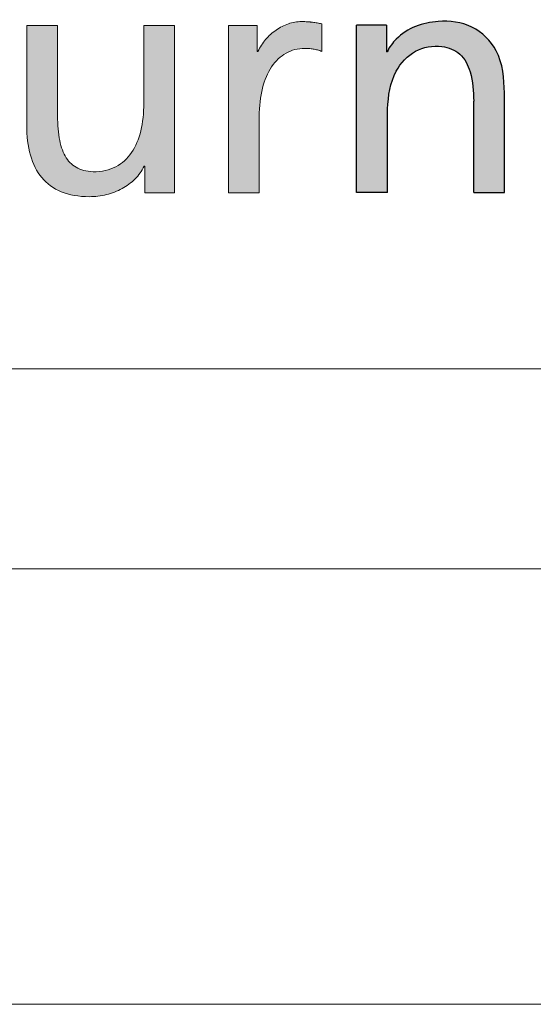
# Paper-space layout 'Hoja2' of a CAD drawing. Header units: millimetres. Extents: x 195 to 7681, y 65 to 5395.
# Tile 3 of 13: x 5323 to 5400, y 65 to 212. Entities that reach past the tile are written whole.
import ezdxf

# ---------------------------------------------------------------- set-up
doc = ezdxf.new("R2010")
doc.units = ezdxf.units.MM
doc.layers.add('FORMAT', color=7, linetype='Continuous')

# ---------------------------------------------------------------- blocks, each defined once
blk = doc.blocks.new('LOGO_sombreado')
at = {"linetype": 'Continuous', "ltscale": 13}
h = blk.add_hatch(color=7, dxfattribs=at)
edge = h.paths.add_edge_path(flags=0)
edge.add_line((116.0689496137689, 51.50508116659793), (115.3752857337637, 51.63705798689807))
edge.add_spline(control_points=[(115.3752857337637, 51.63705798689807), (115.1529676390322, 51.67790795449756), (114.9330062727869, 51.71561561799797), (114.7004756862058, 51.74546751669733)], knot_values=[22.13241778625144, 22.13241778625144, 22.13241778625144, 22.13241778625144, 23.13241778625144, 23.13241778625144, 23.13241778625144, 23.13241778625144], weights=[1, 1, 1, 1], degree=3, periodic=0)
edge.add_arc((113.2187804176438, 40.30275073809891), 11.53824892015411, 82.62193393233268, 86.3613748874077)
edge.add_spline(control_points=[(113.9510358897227, 51.81774053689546), (113.6792264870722, 51.83502321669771), (113.3799219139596, 51.84445013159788), (113.0374106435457, 51.84445013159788), (112.3751698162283, 51.84445013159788), (111.713714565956, 51.72818483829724), (111.0742554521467, 51.51293693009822)], knot_values=[0.06526555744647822, 0.06526555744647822, 0.06526555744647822, 0.06526555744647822, 1.065265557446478, 1.065265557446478, 1.065265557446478, 2.065265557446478, 2.065265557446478, 2.065265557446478, 2.065265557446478], weights=[1, 1, 1, 1, 1, 1, 1], degree=3, periodic=0)
edge.add_spline(control_points=[(111.0742554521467, 51.51293693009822), (110.4355819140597, 51.2976890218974), (109.8189045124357, 50.98502965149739), (109.2462193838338, 50.59067034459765)], knot_values=[2.065265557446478, 2.065265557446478, 2.065265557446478, 2.065265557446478, 3.065265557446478, 3.065265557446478, 3.065265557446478, 3.065265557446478], weights=[1, 1, 1, 1], degree=3, periodic=0)
edge.add_spline(control_points=[(109.2462193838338, 50.59067034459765), (108.6735342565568, 50.19631103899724), (108.146412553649, 49.72025179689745), (107.6852792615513, 49.1829176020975)], knot_values=[3.065265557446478, 3.065265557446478, 3.065265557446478, 3.065265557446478, 4.065265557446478, 4.065265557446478, 4.065265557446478, 4.065265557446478], weights=[1, 1, 1, 1], degree=3, periodic=0)
edge.add_spline(control_points=[(107.6852792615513, 49.1829176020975), (107.2241459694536, 48.6424411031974), (106.8297866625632, 48.04068965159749), (106.5241974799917, 47.39180362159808)], knot_values=[4.065265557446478, 4.065265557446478, 4.065265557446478, 4.065265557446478, 5.065265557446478, 5.065265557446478, 5.065265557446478, 5.065265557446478], weights=[1, 1, 1, 1], degree=3, periodic=0)
edge.add_line((106.5241974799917, 47.39180362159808), (106.4307138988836, 47.39180362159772))
edge.add_line((106.4307138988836, 47.39180362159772), (106.4307138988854, 51.261541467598))
edge.add_line((106.4307138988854, 51.261541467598), (104.2782348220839, 51.26155251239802))
edge.add_line((104.2782348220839, 51.26155251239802), (102.1257557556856, 51.26155251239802))
edge.add_line((102.1257557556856, 51.26155251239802), (102.1257557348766, 48.14130053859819))
edge.add_line((102.1257557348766, 48.14130053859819), (102.1257557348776, 26.29436631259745))
edge.add_line((102.1257557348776, 26.29436631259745), (106.7221627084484, 26.29436631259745))
edge.add_spline(control_points=[(106.7221627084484, 26.29436631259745), (106.7221627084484, 30.08032039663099), (106.7221627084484, 33.86627448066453), (106.7221627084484, 37.65222856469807), (106.7221627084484, 39.21866772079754), (106.890276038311, 40.63898968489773), (107.2068632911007, 41.88648485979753)], knot_values=[12.06526555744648, 12.06526555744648, 12.06526555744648, 12.06526555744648, 13.06526555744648, 13.06526555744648, 13.06526555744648, 14.06526555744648, 14.06526555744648, 14.06526555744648, 14.06526555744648], weights=[1, 1, 1, 1, 1, 1, 1], degree=3, periodic=0)
edge.add_spline(control_points=[(107.2068632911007, 41.88648485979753), (107.5234505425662, 43.13555118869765), (107.9885117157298, 44.21336188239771), (108.5816218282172, 45.09477849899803)], knot_values=[14.06526555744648, 14.06526555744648, 14.06526555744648, 14.06526555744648, 15.06526555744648, 15.06526555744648, 15.06526555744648, 15.06526555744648], weights=[1, 1, 1, 1], degree=3, periodic=0)
edge.add_spline(control_points=[(108.5816218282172, 45.09477849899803), (109.1747319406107, 45.97619511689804), (109.8974621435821, 46.66278880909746), (110.7286018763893, 47.12784998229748)], knot_values=[15.06526555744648, 15.06526555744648, 15.06526555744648, 15.06526555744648, 16.06526555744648, 16.06526555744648, 16.06526555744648, 16.06526555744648], weights=[1, 1, 1, 1], degree=3, periodic=0)
edge.add_spline(control_points=[(110.7286018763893, 47.12784998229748), (111.5597416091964, 47.59291115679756), (112.5008620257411, 47.83801096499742), (113.5299669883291, 47.83801096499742)], knot_values=[16.06526555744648, 16.06526555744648, 16.06526555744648, 16.06526555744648, 17.06526555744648, 17.06526555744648, 17.06526555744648, 17.06526555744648], weights=[1, 1, 1, 1], degree=3, periodic=0)
edge.add_arc((113.5303326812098, 38.76491481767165), 9.073096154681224, 86.15477002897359, 90.00230931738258, ccw=False)
edge.add_spline(control_points=[(114.1387886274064, 47.81758598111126), (114.3485375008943, 47.80344560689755), (114.5637854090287, 47.78144947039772), (114.7806044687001, 47.74688411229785)], knot_values=[17.13241778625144, 17.13241778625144, 17.13241778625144, 17.13241778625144, 18.13241778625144, 18.13241778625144, 18.13241778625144, 18.13241778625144], weights=[1, 1, 1, 1], degree=3, periodic=0)
edge.add_spline(control_points=[(114.7806044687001, 47.74688411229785), (114.9974235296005, 47.71231875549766), (115.2150281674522, 47.66832648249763), (115.4310616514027, 47.61019383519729)], knot_values=[18.13241778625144, 18.13241778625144, 18.13241778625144, 18.13241778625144, 19.13241778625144, 19.13241778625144, 19.13241778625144, 19.13241778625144], weights=[1, 1, 1, 1], degree=3, periodic=0)
edge.add_spline(control_points=[(115.4310616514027, 47.61019383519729), (115.6470951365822, 47.55206118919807), (115.8615574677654, 47.47978816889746), (116.0689496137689, 47.39180362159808)], knot_values=[19.13241778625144, 19.13241778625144, 19.13241778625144, 19.13241778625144, 20.13241778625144, 20.13241778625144, 20.13241778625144, 20.13241778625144], weights=[1, 1, 1, 1], degree=3, periodic=0)
edge.add_line((116.0689496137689, 47.39180362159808), (116.0689496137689, 51.50508116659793))
h = blk.add_hatch(color=7, dxfattribs=at)
edge = h.paths.add_edge_path(flags=0)
edge.add_line((121.2601644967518, 26.33376290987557), (121.2601644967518, 51.30094910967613))
edge.add_line((121.2601644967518, 51.30094910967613), (125.7088831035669, 51.30094910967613))
edge.add_line((125.7088831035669, 51.30094910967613), (125.7088831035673, 47.33694239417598))
edge.add_line((125.7088831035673, 47.33694239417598), (125.8133647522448, 47.33694239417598))
edge.add_spline(control_points=[(125.8133647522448, 47.33694239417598), (126.1542595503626, 48.04377042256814), (127.3079975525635, 49.6240964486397), (130.0006796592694, 51.32999914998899), (133.9593269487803, 52.13007968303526), (138.6921699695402, 51.57081683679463), (142.9545246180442, 47.35612785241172), (143.279299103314, 43.31349439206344), (143.3348174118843, 41.20944719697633)], knot_values=[0, 0, 0, 0, 0.0909934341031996, 0.223660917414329, 0.3583034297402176, 0.5553499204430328, 0.7505858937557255, 1, 1, 1, 1], weights=[1, 1, 1, 1, 1, 1, 1, 1, 1], degree=3, periodic=0)
edge.add_line((143.3348174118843, 41.20944719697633), (143.3348587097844, 26.3337742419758))
edge.add_line((143.3348587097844, 26.3337742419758), (138.738451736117, 26.33377424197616))
edge.add_line((138.738451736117, 26.33377424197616), (138.7317492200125, 39.97137894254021))
edge.add_spline(control_points=[(138.7317492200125, 39.9713789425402), (138.6925555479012, 41.44427136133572), (138.5788339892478, 43.93278841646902), (136.9634677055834, 47.26144855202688), (133.6347204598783, 48.47931085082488), (129.7962818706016, 47.80365293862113), (126.4377184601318, 44.1542334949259), (125.9872275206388, 40.72894352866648), (125.8748993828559, 38.81735600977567)], knot_values=[0, 0, 0, 0, 0.1816831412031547, 0.307789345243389, 0.4266513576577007, 0.5910784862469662, 0.7607325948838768, 1, 1, 1, 1], weights=[1, 1, 1, 1, 1, 1, 1, 1, 1], degree=3, periodic=0)
edge.add_line((125.8748993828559, 38.81735600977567), (125.8557858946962, 26.33376290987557))
edge.add_line((125.8557858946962, 26.33376290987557), (121.2601644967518, 26.33376290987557))
h = blk.add_hatch(color=7, dxfattribs=at)
edge = h.paths.add_edge_path(flags=0)
edge.add_spline(control_points=[(74.27471891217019, 28.54897031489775), (75.03908465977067, 27.62984603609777), (76.00534351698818, 26.91811390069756), (77.18449355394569, 26.43734120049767)], knot_values=[55, 55, 55, 55, 56, 56, 56, 56], weights=[1, 1, 1, 1], degree=3, periodic=0)
edge.add_spline(control_points=[(77.18449355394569, 26.43734120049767), (78.36364359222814, 25.95656850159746), (79.75489923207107, 25.70518408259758), (81.37004411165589, 25.70518408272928)], knot_values=[56, 56, 56, 56, 57, 57, 57, 57], weights=[1, 1, 1, 1], degree=3, periodic=0)
edge.add_arc((81.37250021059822, 36.34318155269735), 10.63799775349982, 269.9867715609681, 283.8903671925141)
edge.add_spline(control_points=[(83.92630941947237, 26.01627229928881), (84.75037897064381, 26.22209329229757), (85.53674085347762, 26.5237545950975), (86.25632875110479, 26.916542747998)], knot_values=[0, 0, 0, 0, 1, 1, 1, 1], weights=[1, 1, 1, 1], degree=3, periodic=0)
edge.add_spline(control_points=[(86.25632875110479, 26.916542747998), (86.97591664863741, 27.30775974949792), (87.6295161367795, 27.78696129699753), (88.1888464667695, 28.34786277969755)], knot_values=[1, 1, 1, 1, 2, 2, 2, 2], weights=[1, 1, 1, 1], degree=3, periodic=0)
edge.add_spline(control_points=[(88.1888464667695, 28.34786277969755), (88.74817679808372, 28.9071931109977), (89.21323797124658, 29.54665222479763), (89.55574924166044, 30.25838436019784)], knot_values=[2, 2, 2, 2, 3, 3, 3, 3], weights=[1, 1, 1, 1], degree=3, periodic=0)
edge.add_line((89.55574924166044, 30.25838436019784), (89.64923282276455, 30.25838436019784))
edge.add_line((89.64923282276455, 30.25838436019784), (89.649232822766, 26.29437764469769))
edge.add_line((89.649232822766, 26.29437764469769), (91.87319934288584, 26.29436631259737))
edge.add_line((91.87319934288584, 26.29436631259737), (94.09795142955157, 26.29436631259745))
edge.add_line((94.09795142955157, 26.29436631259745), (94.09795145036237, 29.41461828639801))
edge.add_line((94.09795145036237, 29.41461828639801), (94.09795145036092, 51.26155251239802))
edge.add_line((94.09795145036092, 51.26155251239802), (89.50233005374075, 51.26155251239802))
edge.add_line((89.50233005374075, 51.26155251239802), (89.50233005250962, 48.37220285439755))
edge.add_spline(control_points=[(89.50233005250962, 48.37220285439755), (89.50233005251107, 47.40856258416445), (89.50233005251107, 46.44492231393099), (89.50233005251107, 45.48128204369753), (89.50233005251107, 43.55504893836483), (89.50233005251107, 41.62881583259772), (89.50233005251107, 39.70258272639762), (89.50233005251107, 38.18484930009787), (89.35542728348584, 36.7833811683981), (89.05298040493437, 35.53588599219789)], knot_values=[30, 30, 30, 30, 31, 31, 31, 33, 33, 33, 34, 34, 34, 34], weights=[1, 1, 1, 1, 1, 1, 1, 1, 1, 1], degree=3, periodic=0)
edge.add_spline(control_points=[(89.05298040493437, 35.53588599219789), (88.75131910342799, 34.28681966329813), (88.29411369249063, 33.19172629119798), (87.05290312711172, 31.38175847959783), (86.26811239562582, 30.66531288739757), (85.31128045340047, 30.17668442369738)], knot_values=[34, 34, 34, 34, 35, 35, 36, 36, 36, 36], weights=[1, 1, 1, 1, 1, 1], degree=3, periodic=0)
edge.add_spline(control_points=[(85.31128045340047, 30.17668442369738), (84.35444851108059, 29.68805595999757), (83.22557535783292, 29.42410232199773), (81.9168052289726, 29.42410232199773)], knot_values=[36, 36, 36, 36, 37, 37, 37, 37], weights=[1, 1, 1, 1], degree=3, periodic=0)
edge.add_spline(control_points=[(81.9168052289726, 29.42410232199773), (80.91126755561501, 29.48537727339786), (80.07777109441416, 29.70848094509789), (79.39274855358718, 30.09969794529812)], knot_values=[37, 37, 37, 37, 38, 38, 38, 38], weights=[1, 1, 1, 1], degree=3, periodic=0)
edge.add_spline(control_points=[(79.39274855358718, 30.09969794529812), (78.70772601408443, 30.48934379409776), (78.17117739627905, 31.04867412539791), (77.7603209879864, 31.78397354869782)], knot_values=[38, 38, 38, 38, 39, 39, 39, 39], weights=[1, 1, 1, 1], degree=3, periodic=0)
edge.add_spline(control_points=[(77.7603209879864, 31.78397354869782), (77.34946457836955, 32.51770181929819), (77.06351480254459, 33.42739918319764), (76.8812610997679, 34.51620794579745)], knot_values=[39, 39, 39, 39, 40, 40, 40, 40], weights=[1, 1, 1, 1], degree=3, periodic=0)
edge.add_spline(control_points=[(76.8812610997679, 34.51620794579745), (76.6990073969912, 35.6065878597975), (76.61887861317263, 36.87765032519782), (76.61887861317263, 38.33567995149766), (76.61887861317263, 40.49025390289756), (76.61887861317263, 42.64482785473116), (76.61887861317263, 44.79940180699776), (76.61887861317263, 45.87616506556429), (76.61887861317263, 46.95292832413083), (76.61887861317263, 48.02969158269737), (76.61887861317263, 49.10697855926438), (76.61887861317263, 50.18426553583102), (76.61887861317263, 51.26155251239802)], knot_values=[40, 40, 40, 40, 41, 41, 41, 43, 43, 43, 44, 44, 44, 45, 45, 45, 45], weights=[1, 1, 1, 1, 1, 1, 1, 1, 1, 1, 1, 1, 1], degree=3, periodic=0)
edge.add_line((76.61887861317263, 51.26155251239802), (72.02325721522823, 51.26155251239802))
edge.add_spline(control_points=[(72.02325721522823, 51.26155251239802), (72.02325721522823, 50.02505540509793), (72.02325721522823, 48.78855829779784), (72.02325721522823, 47.55206119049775), (72.02325721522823, 46.31504036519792), (72.02325721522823, 45.07801953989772), (72.02325721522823, 43.84099871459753), (72.02325721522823, 41.36800449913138), (72.02325721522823, 38.89501028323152), (72.02325721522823, 36.42201606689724), (72.02325721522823, 34.74559622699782), (72.20393976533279, 33.23728971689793), (72.57551735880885, 31.91909267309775)], knot_values=[49, 49, 49, 49, 50, 50, 50, 51, 51, 51, 53, 53, 53, 54, 54, 54, 54], weights=[1, 1, 1, 1, 1, 1, 1, 1, 1, 1, 1, 1, 1], degree=3, periodic=0)
edge.add_spline(control_points=[(72.57551735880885, 31.91909267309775), (72.94709495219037, 30.59932447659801), (73.50956758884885, 29.46966574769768), (74.27471891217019, 28.54897031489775)], knot_values=[54, 54, 54, 54, 55, 55, 55, 55], weights=[1, 1, 1, 1], degree=3, periodic=0)
at = {"color": 7, "linetype": 'Continuous', "lineweight": 18, "ltscale": 13}
blk.add_line((0, 1.804112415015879e-13), (942.5000000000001, 1.804112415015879e-13), dxfattribs=at)
blk.add_arc((81.37250021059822, 36.34318155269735), 10.63799775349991, 269.9867715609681, 283.8903671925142, dxfattribs=at)
at = {"color": 8, "linetype": 'Continuous', "lineweight": 0, "ltscale": 13}
for points in [[(111.0742554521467, 51.51293693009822), (110.4355819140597, 51.2976890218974), (109.8189045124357, 50.98502965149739), (109.2462193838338, 50.59067034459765)], [(115.3752857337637, 51.63705798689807), (115.1529676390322, 51.67790795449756), (114.9330062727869, 51.71561561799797), (114.7004756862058, 51.74546751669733)], [(116.0689496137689, 51.50508116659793), (115.8377283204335, 51.54907344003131), (115.6065070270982, 51.59306571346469), (115.3752857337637, 51.63705798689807)], [(116.0689496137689, 47.39180362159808), (116.0689496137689, 48.76289613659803), (116.0689496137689, 50.13398865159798), (116.0689496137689, 51.50508116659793)], [(89.50233005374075, 51.26155251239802), (89.50233005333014, 50.29843595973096), (89.50233005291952, 49.33531940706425), (89.50233005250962, 48.37220285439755)], [(104.2782348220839, 51.26155251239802), (103.5607417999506, 51.26155251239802), (102.8432487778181, 51.26155251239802), (102.1257557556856, 51.26155251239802)], [(102.1257557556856, 51.26155251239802), (102.1257557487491, 50.22146852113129), (102.1257557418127, 49.18138452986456), (102.1257557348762, 48.14130053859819)], [(106.4307138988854, 51.261541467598), (105.7132208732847, 51.26154514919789), (104.9957278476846, 51.26154883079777), (104.2782348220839, 51.26155251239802)], [(106.4307138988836, 47.39180362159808), (106.4307138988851, 48.68171623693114), (106.4307138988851, 49.97162885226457), (106.4307138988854, 51.261541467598)], [(109.2462193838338, 50.59067034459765), (108.6735342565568, 50.19631103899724), (108.146412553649, 49.72025179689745), (107.6852792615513, 49.1829176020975)], [(107.6852792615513, 49.1829176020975), (107.2241459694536, 48.6424411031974), (106.8297866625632, 48.04068965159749), (106.5241974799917, 47.39180362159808)], [(102.1257557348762, 48.14130053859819), (102.1257557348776, 40.85898912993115), (102.1257557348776, 33.57667772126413), (102.1257557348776, 26.29436631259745)], [(106.5241974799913, 47.39180362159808), (106.4930362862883, 47.39180362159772), (106.461875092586, 47.39180362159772), (106.4307138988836, 47.39180362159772)], [(108.5816218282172, 45.09477849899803), (109.1747319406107, 45.97619511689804), (109.8974621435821, 46.66278880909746), (110.7286018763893, 47.12784998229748)], [(110.7286018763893, 47.12784998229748), (111.5597416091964, 47.59291115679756), (112.5008620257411, 47.83801096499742), (113.5299669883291, 47.83801096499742)], [(114.1387886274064, 47.81758598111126), (114.3485375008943, 47.80344560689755), (114.5637854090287, 47.78144947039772), (114.7806044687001, 47.74688411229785)], [(114.7806044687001, 47.74688411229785), (114.9974235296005, 47.71231875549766), (115.2150281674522, 47.66832648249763), (115.4310616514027, 47.61019383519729)], [(115.4310616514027, 47.61019383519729), (115.6470951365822, 47.55206118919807), (115.8615574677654, 47.47978816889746), (116.0689496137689, 47.39180362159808)], [(107.2068632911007, 41.88648485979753), (107.5234505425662, 43.13555118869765), (107.9885117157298, 44.21336188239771), (108.5816218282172, 45.09477849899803)], [(77.7603209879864, 31.78397354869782), (77.34946457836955, 32.51770181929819), (77.06351480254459, 33.42739918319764), (76.8812610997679, 34.51620794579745)], [(72.57551735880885, 31.91909267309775), (72.94709495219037, 30.59932447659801), (73.50956758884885, 29.46966574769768), (74.27471891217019, 28.54897031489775)], [(79.39274855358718, 30.09969794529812), (78.70772601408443, 30.48934379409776), (78.17117739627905, 31.04867412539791), (77.7603209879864, 31.78397354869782)], [(81.9168052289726, 29.42410232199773), (80.91126755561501, 29.48537727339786), (80.07777109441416, 29.70848094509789), (79.39274855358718, 30.09969794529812)], [(85.31128045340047, 30.17668442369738), (84.35444851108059, 29.68805595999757), (83.22557535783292, 29.42410232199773), (81.9168052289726, 29.42410232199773)], [(88.1888464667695, 28.34786277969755), (88.74817679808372, 28.9071931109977), (89.21323797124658, 29.54665222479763), (89.55574924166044, 30.25838436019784)], [(94.09795142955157, 26.29436631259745), (94.09795143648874, 27.33445030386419), (94.09795144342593, 28.37453429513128), (94.09795145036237, 29.41461828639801)], [(74.27471891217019, 28.54897031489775), (75.03908465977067, 27.62984603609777), (76.00534351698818, 26.91811390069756), (77.18449355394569, 26.43734120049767)], [(86.25632875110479, 26.916542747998), (86.97591664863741, 27.30775974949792), (87.6295161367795, 27.78696129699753), (88.1888464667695, 28.34786277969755)], [(83.92630941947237, 26.01627229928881), (84.75037897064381, 26.22209329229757), (85.53674085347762, 26.5237545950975), (86.25632875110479, 26.916542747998)], [(77.18449355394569, 26.43734120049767), (78.36364359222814, 25.95656850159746), (79.75489923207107, 25.70518408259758), (81.37004411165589, 25.70518408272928)], [(89.649232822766, 26.29437764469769), (90.39055499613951, 26.29437386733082), (91.13187716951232, 26.29437008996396), (91.87319934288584, 26.29436631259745)], [(91.87319934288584, 26.29436631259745), (92.61478337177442, 26.29436631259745), (93.356367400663, 26.29436631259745), (94.09795142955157, 26.29436631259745)], [(102.1257557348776, 26.29436631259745), (103.6578913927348, 26.29436631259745), (105.1900270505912, 26.29436631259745), (106.7221627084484, 26.29436631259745)]]:
    blk.add_open_spline(points, degree=3, dxfattribs=at)
for points, knots in [([(113.9510358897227, 51.81774053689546), (113.6792264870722, 51.83502321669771), (113.3799219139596, 51.84445013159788), (113.0374106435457, 51.84445013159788), (112.3751698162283, 51.84445013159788), (111.713714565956, 51.72818483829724), (111.0742554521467, 51.51293693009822)], [0.06526555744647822, 0.06526555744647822, 0.06526555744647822, 0.06526555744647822, 1.065265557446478, 1.065265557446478, 1.065265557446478, 2.065265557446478, 2.065265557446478, 2.065265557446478, 2.065265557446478]), ([(72.02325721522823, 51.26155251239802), (72.02325721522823, 50.02505540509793), (72.02325721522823, 48.78855829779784), (72.02325721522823, 47.55206119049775), (72.02325721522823, 46.31504036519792), (72.02325721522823, 45.07801953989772), (72.02325721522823, 43.84099871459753), (72.02325721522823, 41.36800449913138), (72.02325721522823, 38.89501028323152), (72.02325721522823, 36.42201606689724), (72.02325721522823, 34.74559622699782), (72.20393976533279, 33.23728971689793), (72.57551735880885, 31.91909267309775)], [49, 49, 49, 49, 50, 50, 50, 51, 51, 51, 53, 53, 53, 54, 54, 54, 54]), ([(76.61887861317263, 51.26155251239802), (76.23604109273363, 51.26155251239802), (75.85320357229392, 51.26155251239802), (75.47036605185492, 51.26155251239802), (74.70416729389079, 51.26155251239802), (73.9379685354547, 51.26155251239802), (73.17176977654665, 51.26155251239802), (72.78893225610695, 51.26155251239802), (72.40609473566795, 51.26155251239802), (72.02325721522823, 51.26155251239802)], [45, 45, 45, 45, 46, 46, 46, 48, 48, 48, 49, 49, 49, 49]), ([(76.8812610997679, 34.51620794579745), (76.6990073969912, 35.6065878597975), (76.61887861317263, 36.87765032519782), (76.61887861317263, 38.33567995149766), (76.61887861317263, 40.49025390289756), (76.61887861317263, 42.64482785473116), (76.61887861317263, 44.79940180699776), (76.61887861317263, 45.87616506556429), (76.61887861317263, 46.95292832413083), (76.61887861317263, 48.02969158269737), (76.61887861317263, 49.10697855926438), (76.61887861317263, 50.18426553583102), (76.61887861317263, 51.26155251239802)], [40, 40, 40, 40, 41, 41, 41, 43, 43, 43, 44, 44, 44, 45, 45, 45, 45]), ([(94.09795145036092, 51.26155251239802), (93.71511392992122, 51.26155251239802), (93.33227640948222, 51.26155251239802), (92.94943888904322, 51.26155251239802), (92.18324013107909, 51.26155251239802), (91.41704137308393, 51.26155251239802), (90.65084261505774, 51.26155251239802), (90.26800509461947, 51.26155251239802), (89.88516757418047, 51.26155251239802), (89.50233005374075, 51.26155251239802)], [25, 25, 25, 25, 26, 26, 26, 28, 28, 28, 29, 29, 29, 29]), ([(94.09795145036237, 29.41461828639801), (94.09795145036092, 30.12992764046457), (94.09795145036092, 30.84523699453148), (94.09795145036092, 31.56054634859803), (94.09795145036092, 32.92590435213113), (94.09795145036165, 34.29126235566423), (94.0979514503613, 35.65662035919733), (94.0979514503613, 36.69732847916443), (94.0979514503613, 37.73803659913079), (94.0979514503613, 38.77874471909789), (94.0979514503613, 40.85895074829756), (94.0979514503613, 42.93915677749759), (94.0979514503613, 45.01936280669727), (94.09795145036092, 47.10009270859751), (94.09795145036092, 49.18082261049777), (94.09795145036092, 51.26155251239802)], [20, 20, 20, 20, 21, 21, 21, 22, 22, 22, 23, 23, 23, 24, 24, 24, 25, 25, 25, 25]), ([(89.50233005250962, 48.37220285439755), (89.50233005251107, 47.40856258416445), (89.50233005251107, 46.44492231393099), (89.50233005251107, 45.48128204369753), (89.50233005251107, 43.55504893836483), (89.50233005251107, 41.62881583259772), (89.50233005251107, 39.70258272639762), (89.50233005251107, 38.18484930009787), (89.35542728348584, 36.7833811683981), (89.05298040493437, 35.53588599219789)], [30, 30, 30, 30, 31, 31, 31, 33, 33, 33, 34, 34, 34, 34]), ([(106.7221627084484, 26.29436631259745), (106.7221627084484, 30.08032039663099), (106.7221627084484, 33.86627448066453), (106.7221627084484, 37.65222856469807), (106.7221627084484, 39.21866772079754), (106.890276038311, 40.63898968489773), (107.2068632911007, 41.88648485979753)], [12.06526555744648, 12.06526555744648, 12.06526555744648, 12.06526555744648, 13.06526555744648, 13.06526555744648, 13.06526555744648, 14.06526555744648, 14.06526555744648, 14.06526555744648, 14.06526555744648]), ([(89.05298040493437, 35.53588599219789), (88.75131910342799, 34.28681966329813), (88.29411369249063, 33.19172629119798), (87.05290312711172, 31.38175847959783), (86.26811239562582, 30.66531288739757), (85.31128045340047, 30.17668442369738)], [34, 34, 34, 34, 35, 35, 36, 36, 36, 36]), ([(89.55574924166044, 30.25838436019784), (89.57538994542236, 30.25838436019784), (89.59503064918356, 30.25838436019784), (89.61467135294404, 30.25838436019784), (89.61859793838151, 30.25838436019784), (89.62252452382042, 30.25838436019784), (89.6264511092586, 30.25838436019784), (89.62763846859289, 30.25838436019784), (89.62882582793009, 30.25838436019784), (89.63001318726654, 30.25838436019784), (89.63262380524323, 30.25838436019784), (89.63523442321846, 30.25838436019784), (89.63784504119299, 30.25838436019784), (89.64164096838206, 30.25838436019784), (89.64543689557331, 30.25838436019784), (89.64923282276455, 30.25838436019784)], [3, 3, 3, 3, 4, 4, 4, 5, 5, 5, 6, 6, 6, 7, 7, 7, 8, 8, 8, 8]), ([(89.64923282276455, 30.25838436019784), (89.649232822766, 29.92791858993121), (89.649232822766, 29.59745281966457), (89.649232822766, 29.26698704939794), (89.649232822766, 28.93704500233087), (89.649232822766, 28.60710295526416), (89.649232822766, 28.27716090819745), (89.649232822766, 27.94666540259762), (89.649232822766, 27.61619963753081), (89.649232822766, 27.28576361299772), (89.649232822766, 27.23412276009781), (89.649232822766, 27.18248190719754), (89.649232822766, 27.13084105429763), (89.649232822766, 27.01724406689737), (89.649232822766, 26.90364707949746), (89.649232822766, 26.79005009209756), (89.649232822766, 26.72938011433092), (89.649232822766, 26.66871013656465), (89.649232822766, 26.60804015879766), (89.649232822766, 26.55511562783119), (89.649232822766, 26.50219109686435), (89.649232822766, 26.44926656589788), (89.649232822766, 26.39763692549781), (89.649232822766, 26.34600728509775), (89.649232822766, 26.29437764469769)], [8, 8, 8, 8, 9, 9, 9, 10, 10, 10, 12, 12, 12, 13, 13, 13, 14, 14, 14, 15, 15, 15, 16, 16, 16, 17, 17, 17, 17])]:
    blk.add_open_spline(points, degree=3, knots=knots, dxfattribs=at)
for points, weights in [([(114.7004756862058, 51.74546751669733), (114.4514930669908, 51.77770779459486), (114.2015911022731, 51.80180735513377), (113.9510358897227, 51.81774053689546)], [1, 0.9996450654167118, 0.9996450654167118, 1]), ([(113.5299669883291, 47.83801096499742), (113.7330980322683, 47.83801915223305), (113.9361148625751, 47.83120826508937), (114.1387886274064, 47.81758598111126)], [1, 0.9996242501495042, 0.9996242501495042, 1])]:
    blk.add_rational_spline(points, weights, degree=3, dxfattribs=at)
at = {"layer": 'FORMAT', "color": 7, "ltscale": 13}
for p, q in [((125.7088831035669, 51.30094910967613), (121.2601644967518, 51.30094910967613)), ((121.2601644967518, 26.33376290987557), (121.2601644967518, 51.30094910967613)), ((125.7088831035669, 51.30094910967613), (125.7088831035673, 47.33694239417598)), ((125.8133647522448, 47.33694239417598), (125.7088831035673, 47.33694239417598)), ((143.3348587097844, 26.3337742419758), (143.3348174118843, 41.20944719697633)), ((138.738451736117, 26.33377424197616), (138.7317492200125, 39.97137894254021)), ((125.8557858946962, 26.33376290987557), (125.8748993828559, 38.81735600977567)), ((125.8557858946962, 26.33376290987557), (121.2601644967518, 26.33376290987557)), ((138.738451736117, 26.33377424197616), (143.3348587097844, 26.3337742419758))]:
    blk.add_line(p, q, dxfattribs=at)
for points, knots in [([(143.3348174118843, 41.20944719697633), (143.279299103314, 43.31349439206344), (142.9545246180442, 47.35612785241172), (138.6921699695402, 51.57081683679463), (133.9593269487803, 52.13007968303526), (130.0006796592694, 51.32999914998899), (127.3079975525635, 49.6240964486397), (126.1542595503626, 48.04377042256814), (125.8133647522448, 47.33694239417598)], [0, 0, 0, 0, 0.2494141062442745, 0.4446500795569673, 0.6416965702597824, 0.776339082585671, 0.9090065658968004, 1, 1, 1, 1]), ([(125.8748993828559, 38.81735600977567), (125.9872275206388, 40.72894352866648), (126.4377184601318, 44.1542334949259), (129.7962818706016, 47.80365293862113), (133.6347204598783, 48.47931085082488), (136.9634677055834, 47.26144855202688), (138.5788339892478, 43.93278841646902), (138.6925555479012, 41.44427136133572), (138.7317492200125, 39.9713789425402)], [0, 0, 0, 0, 0.2392674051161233, 0.4089215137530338, 0.5733486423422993, 0.692210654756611, 0.8183168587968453, 1, 1, 1, 1])]:
    blk.add_open_spline(points, degree=3, knots=knots, dxfattribs=at)

psp = doc.layouts.new('Hoja2')

# ---------------------------------------------------------------- linework, layer by layer
at = {"color": 7, "linetype": 'Continuous', "lineweight": 18, "ltscale": 13}
for p, q in [((7591.999999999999, 130), (260, 130)), ((5251.999999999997, 130.0000000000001), (7591.999999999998, 130.0000000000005)), ((7657.000000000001, 65), (195, 65))]:
    psp.add_line(p, q, dxfattribs=at)

# ---------------------------------------------------------------- block references
at = {"color": 7, "linetype": 'Continuous', "ltscale": 13}
psp.add_blockref('LOGO_sombreado', (5252.125129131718, 159.8735306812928), dxfattribs=at)

doc.saveas('drawing.dxf')
